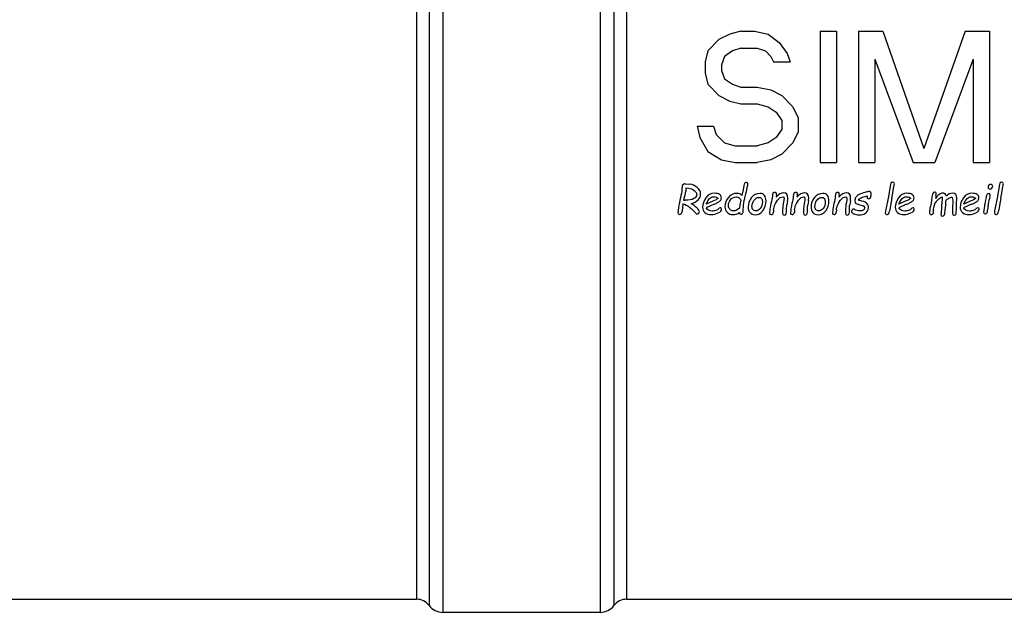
# Model space of a CAD drawing. Header units: millimetres. Extents: x 0 to 297, y 0 to 210.
# Tile 247 of 256: x 137 to 150, y 148 to 156. Entities that reach past the tile are written whole.
import ezdxf

# ---------------------------------------------------------------- set-up
doc = ezdxf.new("R2010")
doc.units = ezdxf.units.MM
doc.header["$LTSCALE"] = 16.335
doc.layers.get('0').update_dxf_attribs({"linetype": 'CONTINUOUS'})
doc.layers.add('08_SURFACES', color=7, linetype='CONTINUOUS')
doc.layers.add('AXES_REF', color=7, linetype='CONTINUOUS')

msp = doc.modelspace()

# ---------------------------------------------------------------- linework, layer by layer
at = {"color": 9, "linetype": 'Continuous'}
for p, q in [((144.286, 161.564), (144.286, 147.837)), ((144.468, 161.406), (144.468, 147.928)), ((144.636, 161.262), (144.636, 148.012))]:
    msp.add_line(p, q, dxfattribs=at)
at = {"layer": '08_SURFACES', "color": 7, "linetype": 'Continuous'}
for p, q in [((146.012, 155.549), (145.867, 155.475)), ((146.158, 155.586), (146.012, 155.549)), ((146.158, 155.586), (146.341, 155.586)), ((146.341, 155.586), (146.523, 155.549)), ((146.523, 155.549), (146.669, 155.438)), ((147.216, 155.586), (147.216, 153.836)), ((147.216, 155.586), (147.434, 155.586)), ((147.434, 155.586), (147.434, 153.836)), ((147.726, 155.586), (147.726, 153.836)), ((147.726, 155.586), (148.054, 155.586)), ((148.054, 155.586), (148.601, 154.023)), ((149.148, 155.586), (148.601, 154.023)), ((149.148, 155.586), (149.476, 155.586)), ((149.476, 155.586), (149.476, 153.836)), ((145.867, 155.475), (145.721, 155.326)), ((146.669, 155.438), (146.778, 155.289)), ((145.721, 155.326), (145.684, 155.177)), ((146.049, 155.326), (145.94, 155.251)), ((146.158, 155.363), (146.049, 155.326)), ((146.158, 155.363), (146.377, 155.363)), ((146.377, 155.363), (146.486, 155.326)), ((146.486, 155.326), (146.559, 155.251)), ((146.778, 155.289), (146.815, 155.177)), ((145.684, 155.177), (145.684, 155.028)), ((145.94, 155.251), (145.903, 155.14)), ((146.559, 155.251), (146.596, 155.177)), ((146.596, 155.177), (146.815, 155.177)), ((147.945, 155.214), (147.945, 153.836)), ((147.945, 155.214), (148.455, 153.836)), ((149.257, 155.214), (148.747, 153.836)), ((149.257, 155.214), (149.257, 153.836)), ((145.684, 155.028), (145.721, 154.879)), ((145.903, 155.14), (145.903, 155.065)), ((145.903, 155.065), (145.94, 154.953)), ((145.94, 154.953), (146.049, 154.879)), ((145.721, 154.879), (145.867, 154.73)), ((146.049, 154.879), (146.158, 154.842)), ((146.158, 154.842), (146.377, 154.842)), ((146.377, 154.842), (146.559, 154.805)), ((146.559, 154.805), (146.705, 154.73)), ((145.867, 154.73), (146.012, 154.656)), ((146.012, 154.656), (146.158, 154.618)), ((146.705, 154.73), (146.851, 154.581)), ((146.158, 154.618), (146.377, 154.618)), ((146.377, 154.618), (146.523, 154.581)), ((146.523, 154.581), (146.632, 154.507)), ((146.632, 154.507), (146.705, 154.395)), ((146.851, 154.581), (146.924, 154.432)), ((146.705, 154.395), (146.705, 154.283)), ((146.924, 154.432), (146.924, 154.246)), ((145.575, 154.321), (145.611, 154.172)), ((145.575, 154.321), (145.794, 154.321)), ((145.794, 154.321), (145.83, 154.209)), ((146.705, 154.283), (146.632, 154.172)), ((146.924, 154.246), (146.851, 154.097)), ((145.611, 154.172), (145.721, 153.985)), ((145.83, 154.209), (145.94, 154.097)), ((146.632, 154.172), (146.523, 154.097)), ((145.721, 153.985), (145.903, 153.874)), ((145.94, 154.097), (146.085, 154.06)), ((146.085, 154.06), (146.377, 154.06)), ((146.523, 154.097), (146.377, 154.06)), ((146.851, 154.097), (146.705, 153.948)), ((145.903, 153.874), (146.085, 153.836)), ((146.559, 153.874), (146.377, 153.836)), ((146.705, 153.948), (146.559, 153.874)), ((146.085, 153.836), (146.377, 153.836)), ((147.216, 153.836), (147.434, 153.836)), ((147.726, 153.836), (147.945, 153.836)), ((148.455, 153.836), (148.747, 153.836)), ((149.257, 153.836), (149.476, 153.836)), ((145.419, 153.554), (145.481, 153.549)), ((145.428, 153.498), (145.424, 153.448)), ((145.428, 153.498), (145.466, 153.495)), ((148.154, 153.544), (148.122, 153.359)), ((149.607, 153.544), (149.575, 153.359)), ((145.41, 153.384), (145.396, 153.332)), ((145.396, 153.332), (145.419, 153.332)), ((145.784, 153.319), (145.699, 153.28)), ((146.159, 153.335), (146.148, 153.274)), ((146.582, 153.41), (146.58, 153.388)), ((146.634, 153.405), (146.629, 153.374)), ((146.782, 153.323), (146.773, 153.273)), ((146.861, 153.41), (146.859, 153.388)), ((146.913, 153.405), (146.908, 153.374)), ((147.061, 153.323), (147.052, 153.273)), ((147.421, 153.41), (147.418, 153.388)), ((147.472, 153.405), (147.468, 153.374)), ((147.62, 153.323), (147.612, 153.273)), ((147.894, 153.43), (147.892, 153.411)), ((147.892, 153.411), (147.893, 153.394)), ((148.122, 153.359), (148.093, 153.209)), ((148.173, 153.359), (148.141, 153.188)), ((148.352, 153.319), (148.267, 153.28)), ((148.764, 153.316), (148.749, 153.299)), ((148.757, 153.384), (148.753, 153.356)), ((148.758, 153.391), (148.757, 153.384)), ((148.801, 153.35), (148.764, 153.316)), ((148.987, 153.317), (148.983, 153.235)), ((149.218, 153.319), (149.132, 153.28)), ((149.575, 153.359), (149.546, 153.209)), ((149.626, 153.359), (149.594, 153.188)), ((145.329, 153.233), (145.321, 153.167)), ((145.381, 153.223), (145.374, 153.172)), ((145.387, 153.287), (145.381, 153.223)), ((145.802, 153.28), (145.696, 153.232)), ((146.148, 153.274), (146.142, 153.229)), ((146.545, 153.205), (146.541, 153.162)), ((146.596, 153.205), (146.594, 153.172)), ((146.717, 153.217), (146.715, 153.16)), ((146.824, 153.205), (146.82, 153.162)), ((146.875, 153.205), (146.873, 153.172)), ((146.996, 153.217), (146.994, 153.16)), ((147.384, 153.205), (147.38, 153.162)), ((147.435, 153.205), (147.432, 153.172)), ((147.555, 153.217), (147.554, 153.16)), ((147.74, 153.274), (147.766, 153.268)), ((148.37, 153.28), (148.264, 153.232)), ((148.886, 153.286), (148.883, 153.216)), ((149.236, 153.28), (149.129, 153.232)), ((149.406, 153.253), (149.396, 153.173)), ((148.828, 153.165), (148.826, 153.142))]:
    msp.add_line(p, q, dxfattribs=at)
for centre, radius, start, end in [((149.373, 153.253), 0.487, 170.3866, 176.1227), ((149.787, 153.156), 0.808, 174.3651, 180.0764)]:
    msp.add_arc(centre, radius, start, end, dxfattribs=at)
for points in [[(145.373, 153.476), (145.371, 153.443), (145.365, 153.406), (145.353, 153.366)], [(145.378, 153.522), (145.376, 153.514), (145.375, 153.498), (145.373, 153.476)], [(145.393, 153.544), (145.385, 153.537), (145.381, 153.53), (145.378, 153.522)], [(145.419, 153.554), (145.409, 153.554), (145.4, 153.551), (145.393, 153.544)], [(145.42, 153.423), (145.422, 153.434), (145.423, 153.442), (145.424, 153.448)], [(145.466, 153.495), (145.492, 153.492), (145.516, 153.481), (145.538, 153.463)], [(145.576, 153.505), (145.544, 153.532), (145.513, 153.547), (145.481, 153.549)], [(145.538, 153.463), (145.56, 153.445), (145.571, 153.425), (145.571, 153.404)], [(145.623, 153.414), (145.623, 153.448), (145.608, 153.479), (145.576, 153.505)], [(146.205, 153.546), (146.2, 153.53), (146.19, 153.481), (146.173, 153.398)], [(146.233, 153.569), (146.22, 153.569), (146.21, 153.561), (146.205, 153.546)], [(146.217, 153.384), (146.241, 153.483), (146.253, 153.539), (146.253, 153.551)], [(146.253, 153.551), (146.253, 153.563), (146.246, 153.569), (146.233, 153.569)], [(147.848, 153.447), (147.838, 153.442), (147.821, 153.437), (147.796, 153.43)], [(147.872, 153.452), (147.863, 153.452), (147.855, 153.45), (147.848, 153.447)], [(147.894, 153.43), (147.894, 153.444), (147.886, 153.452), (147.872, 153.452)], [(148.165, 153.568), (148.159, 153.564), (148.156, 153.556), (148.154, 153.544)], [(148.184, 153.573), (148.177, 153.573), (148.17, 153.571), (148.165, 153.568)], [(148.18, 153.403), (148.197, 153.496), (148.206, 153.547), (148.206, 153.554)], [(148.206, 153.554), (148.206, 153.567), (148.198, 153.573), (148.184, 153.573)], [(149.466, 153.533), (149.459, 153.526), (149.455, 153.518), (149.455, 153.509)], [(149.455, 153.509), (149.455, 153.501), (149.458, 153.496), (149.463, 153.491)], [(149.463, 153.491), (149.468, 153.486), (149.474, 153.484), (149.482, 153.484)], [(149.491, 153.544), (149.482, 153.544), (149.474, 153.54), (149.466, 153.533)], [(149.482, 153.484), (149.491, 153.484), (149.499, 153.487), (149.507, 153.494)], [(149.51, 153.536), (149.505, 153.541), (149.499, 153.544), (149.491, 153.544)], [(149.507, 153.494), (149.514, 153.501), (149.517, 153.509), (149.517, 153.519)], [(149.517, 153.519), (149.517, 153.525), (149.515, 153.531), (149.51, 153.536)], [(149.618, 153.568), (149.612, 153.564), (149.609, 153.556), (149.607, 153.544)], [(149.637, 153.573), (149.63, 153.573), (149.623, 153.571), (149.618, 153.568)], [(149.633, 153.403), (149.65, 153.496), (149.659, 153.547), (149.659, 153.554)], [(149.659, 153.554), (149.659, 153.567), (149.651, 153.573), (149.637, 153.573)], [(145.353, 153.366), (145.343, 153.327), (145.335, 153.283), (145.329, 153.233)], [(145.41, 153.384), (145.414, 153.399), (145.418, 153.412), (145.42, 153.423)], [(145.533, 153.355), (145.508, 153.339), (145.47, 153.332), (145.419, 153.332)], [(145.497, 153.287), (145.581, 153.313), (145.623, 153.355), (145.623, 153.414)], [(145.571, 153.404), (145.571, 153.388), (145.558, 153.371), (145.533, 153.355)], [(145.693, 153.364), (145.664, 153.323), (145.65, 153.282), (145.65, 153.239)], [(145.806, 153.426), (145.76, 153.426), (145.722, 153.405), (145.693, 153.364)], [(145.699, 153.28), (145.723, 153.346), (145.756, 153.379), (145.799, 153.379)], [(145.858, 153.358), (145.844, 153.348), (145.82, 153.335), (145.784, 153.319)], [(145.799, 153.379), (145.825, 153.379), (145.845, 153.372), (145.858, 153.358)], [(145.876, 153.41), (145.86, 153.421), (145.836, 153.426), (145.806, 153.426)], [(145.85, 153.302), (145.862, 153.308), (145.874, 153.316), (145.884, 153.327)], [(145.9, 153.367), (145.9, 153.386), (145.892, 153.4), (145.876, 153.41)], [(145.884, 153.327), (145.895, 153.338), (145.9, 153.351), (145.9, 153.367)], [(145.993, 153.37), (145.963, 153.334), (145.948, 153.292), (145.948, 153.247)], [(146.107, 153.425), (146.06, 153.425), (146.022, 153.407), (145.993, 153.37)], [(145.995, 153.259), (145.995, 153.286), (146.003, 153.312), (146.02, 153.338)], [(146.02, 153.338), (146.037, 153.364), (146.063, 153.377), (146.101, 153.377)], [(146.101, 153.377), (146.131, 153.377), (146.151, 153.363), (146.159, 153.335)], [(146.173, 153.398), (146.157, 153.416), (146.135, 153.425), (146.107, 153.425)], [(146.196, 153.27), (146.202, 153.309), (146.208, 153.347), (146.217, 153.384)], [(146.301, 153.368), (146.272, 153.33), (146.257, 153.289), (146.257, 153.243)], [(146.415, 153.424), (146.369, 153.424), (146.331, 153.405), (146.301, 153.368)], [(146.308, 153.25), (146.308, 153.277), (146.317, 153.304), (146.334, 153.331)], [(146.334, 153.331), (146.352, 153.358), (146.374, 153.371), (146.401, 153.371)], [(146.401, 153.371), (146.431, 153.371), (146.446, 153.352), (146.446, 153.315)], [(146.474, 153.396), (146.461, 153.415), (146.441, 153.424), (146.415, 153.424)], [(146.446, 153.315), (146.446, 153.274), (146.437, 153.243), (146.419, 153.223)], [(146.453, 153.194), (146.481, 153.231), (146.495, 153.274), (146.495, 153.324)], [(146.495, 153.324), (146.495, 153.354), (146.488, 153.378), (146.474, 153.396)], [(146.58, 153.388), (146.577, 153.362), (146.571, 153.329), (146.561, 153.289)], [(146.592, 153.43), (146.586, 153.425), (146.583, 153.418), (146.582, 153.41)], [(146.613, 153.438), (146.605, 153.438), (146.598, 153.435), (146.592, 153.43)], [(146.606, 153.254), (146.612, 153.277), (146.626, 153.304), (146.65, 153.334)], [(146.634, 153.405), (146.636, 153.427), (146.629, 153.438), (146.613, 153.438)], [(146.728, 153.432), (146.697, 153.432), (146.664, 153.413), (146.629, 153.374)], [(146.65, 153.334), (146.674, 153.364), (146.697, 153.379), (146.72, 153.379)], [(146.72, 153.379), (146.73, 153.379), (146.735, 153.37), (146.735, 153.351)], [(146.732, 153.323), (146.73, 153.315), (146.727, 153.299), (146.723, 153.275)], [(146.785, 153.362), (146.785, 153.409), (146.766, 153.432), (146.728, 153.432)], [(146.735, 153.351), (146.735, 153.343), (146.734, 153.334), (146.732, 153.323)], [(146.782, 153.323), (146.784, 153.338), (146.785, 153.351), (146.785, 153.362)], [(146.859, 153.388), (146.856, 153.362), (146.85, 153.329), (146.84, 153.289)], [(146.871, 153.43), (146.865, 153.425), (146.862, 153.418), (146.861, 153.41)], [(146.892, 153.438), (146.884, 153.438), (146.877, 153.435), (146.871, 153.43)], [(146.885, 153.254), (146.891, 153.277), (146.905, 153.304), (146.929, 153.334)], [(146.913, 153.405), (146.915, 153.427), (146.908, 153.438), (146.892, 153.438)], [(147.008, 153.432), (146.976, 153.432), (146.943, 153.413), (146.908, 153.374)], [(146.929, 153.334), (146.953, 153.364), (146.976, 153.379), (146.999, 153.379)], [(146.999, 153.379), (147.009, 153.379), (147.014, 153.37), (147.014, 153.351)], [(147.011, 153.323), (147.009, 153.315), (147.006, 153.299), (147.002, 153.275)], [(147.064, 153.362), (147.064, 153.409), (147.045, 153.432), (147.008, 153.432)], [(147.014, 153.351), (147.014, 153.343), (147.013, 153.334), (147.011, 153.323)], [(147.061, 153.323), (147.063, 153.338), (147.064, 153.351), (147.064, 153.362)], [(147.14, 153.368), (147.11, 153.33), (147.095, 153.289), (147.095, 153.243)], [(147.253, 153.424), (147.207, 153.424), (147.17, 153.405), (147.14, 153.368)], [(147.147, 153.25), (147.147, 153.277), (147.155, 153.304), (147.173, 153.331)], [(147.173, 153.331), (147.19, 153.358), (147.212, 153.371), (147.239, 153.371)], [(147.239, 153.371), (147.27, 153.371), (147.284, 153.352), (147.284, 153.315)], [(147.313, 153.396), (147.299, 153.415), (147.279, 153.424), (147.253, 153.424)], [(147.284, 153.315), (147.284, 153.274), (147.275, 153.243), (147.258, 153.223)], [(147.292, 153.194), (147.32, 153.231), (147.334, 153.274), (147.334, 153.324)], [(147.334, 153.324), (147.334, 153.354), (147.327, 153.378), (147.313, 153.396)], [(147.418, 153.388), (147.416, 153.362), (147.41, 153.329), (147.4, 153.289)], [(147.431, 153.43), (147.425, 153.425), (147.422, 153.418), (147.421, 153.41)], [(147.451, 153.438), (147.443, 153.438), (147.436, 153.435), (147.431, 153.43)], [(147.445, 153.254), (147.45, 153.277), (147.464, 153.304), (147.488, 153.334)], [(147.472, 153.405), (147.474, 153.427), (147.467, 153.438), (147.451, 153.438)], [(147.567, 153.432), (147.536, 153.432), (147.503, 153.413), (147.468, 153.374)], [(147.488, 153.334), (147.512, 153.364), (147.535, 153.379), (147.558, 153.379)], [(147.558, 153.379), (147.568, 153.379), (147.573, 153.37), (147.573, 153.351)], [(147.571, 153.323), (147.568, 153.315), (147.565, 153.299), (147.561, 153.275)], [(147.623, 153.362), (147.623, 153.409), (147.604, 153.432), (147.567, 153.432)], [(147.573, 153.351), (147.573, 153.343), (147.572, 153.334), (147.571, 153.323)], [(147.62, 153.323), (147.622, 153.338), (147.623, 153.351), (147.623, 153.362)], [(147.691, 153.37), (147.683, 153.355), (147.679, 153.34), (147.679, 153.324)], [(147.679, 153.324), (147.679, 153.314), (147.682, 153.304), (147.689, 153.296)], [(147.726, 153.404), (147.711, 153.395), (147.699, 153.384), (147.691, 153.37)], [(147.796, 153.43), (147.764, 153.421), (147.741, 153.413), (147.726, 153.404)], [(147.73, 153.333), (147.732, 153.343), (147.739, 153.353), (147.751, 153.361)], [(147.745, 153.329), (147.74, 153.33), (147.735, 153.331), (147.73, 153.333)], [(147.833, 153.296), (147.815, 153.31), (147.785, 153.322), (147.745, 153.329)], [(147.751, 153.361), (147.764, 153.368), (147.785, 153.377), (147.816, 153.385)], [(147.816, 153.385), (147.826, 153.388), (147.835, 153.39), (147.842, 153.392)], [(147.842, 153.392), (147.842, 153.377), (147.843, 153.367), (147.845, 153.362)], [(147.845, 153.362), (147.848, 153.357), (147.854, 153.354), (147.863, 153.354)], [(147.863, 153.354), (147.87, 153.354), (147.876, 153.357), (147.883, 153.362)], [(147.883, 153.362), (147.89, 153.367), (147.893, 153.378), (147.893, 153.394)], [(148.173, 153.359), (148.175, 153.372), (148.177, 153.387), (148.18, 153.403)], [(148.261, 153.364), (148.232, 153.323), (148.218, 153.282), (148.218, 153.239)], [(148.374, 153.426), (148.328, 153.426), (148.29, 153.405), (148.261, 153.364)], [(148.267, 153.28), (148.291, 153.346), (148.324, 153.379), (148.367, 153.379)], [(148.426, 153.358), (148.412, 153.348), (148.388, 153.335), (148.352, 153.319)], [(148.367, 153.379), (148.393, 153.379), (148.413, 153.372), (148.426, 153.358)], [(148.444, 153.41), (148.428, 153.421), (148.404, 153.426), (148.374, 153.426)], [(148.418, 153.302), (148.43, 153.308), (148.442, 153.316), (148.452, 153.327)], [(148.468, 153.367), (148.468, 153.386), (148.46, 153.4), (148.444, 153.41)], [(148.452, 153.327), (148.463, 153.338), (148.468, 153.351), (148.468, 153.367)], [(148.702, 153.342), (148.7, 153.324), (148.699, 153.312), (148.698, 153.305)], [(148.717, 153.425), (148.711, 153.413), (148.705, 153.385), (148.702, 153.342)], [(148.741, 153.443), (148.732, 153.443), (148.724, 153.437), (148.717, 153.425)], [(148.758, 153.435), (148.753, 153.44), (148.748, 153.443), (148.741, 153.443)], [(148.801, 153.407), (148.78, 153.391), (148.765, 153.374), (148.753, 153.356)], [(148.765, 153.418), (148.765, 153.424), (148.762, 153.43), (148.758, 153.435)], [(148.758, 153.391), (148.763, 153.406), (148.765, 153.415), (148.765, 153.418)], [(148.849, 153.429), (148.837, 153.429), (148.821, 153.422), (148.801, 153.407)], [(148.801, 153.35), (148.815, 153.363), (148.828, 153.372), (148.842, 153.377)], [(148.843, 153.334), (148.84, 153.313), (148.837, 153.282), (148.834, 153.241)], [(148.842, 153.377), (148.844, 153.371), (148.845, 153.364), (148.845, 153.357)], [(148.845, 153.357), (148.845, 153.35), (148.844, 153.342), (148.843, 153.334)], [(148.899, 153.389), (148.893, 153.416), (148.876, 153.429), (148.849, 153.429)], [(148.892, 153.334), (148.9, 153.341), (148.914, 153.35), (148.932, 153.36)], [(148.984, 153.427), (148.95, 153.427), (148.922, 153.414), (148.899, 153.389)], [(148.932, 153.36), (148.95, 153.37), (148.962, 153.375), (148.967, 153.375)], [(148.967, 153.375), (148.974, 153.375), (148.979, 153.368), (148.982, 153.354)], [(148.982, 153.354), (148.986, 153.34), (148.987, 153.327), (148.987, 153.317)], [(149.037, 153.366), (149.037, 153.406), (149.019, 153.427), (148.984, 153.427)], [(149.034, 153.245), (149.036, 153.293), (149.037, 153.333), (149.037, 153.366)], [(149.127, 153.364), (149.098, 153.323), (149.083, 153.282), (149.083, 153.239)], [(149.239, 153.426), (149.193, 153.426), (149.156, 153.405), (149.127, 153.364)], [(149.132, 153.28), (149.156, 153.346), (149.189, 153.379), (149.232, 153.379)], [(149.291, 153.358), (149.278, 153.348), (149.253, 153.335), (149.218, 153.319)], [(149.232, 153.379), (149.259, 153.379), (149.278, 153.372), (149.291, 153.358)], [(149.309, 153.41), (149.293, 153.421), (149.27, 153.426), (149.239, 153.426)], [(149.284, 153.302), (149.296, 153.308), (149.307, 153.316), (149.318, 153.327)], [(149.334, 153.367), (149.334, 153.386), (149.326, 153.4), (149.309, 153.41)], [(149.318, 153.327), (149.328, 153.338), (149.334, 153.351), (149.334, 153.367)], [(149.421, 153.333), (149.414, 153.3), (149.409, 153.273), (149.406, 153.253)], [(149.434, 153.395), (149.432, 153.383), (149.428, 153.363), (149.421, 153.333)], [(149.464, 153.421), (149.447, 153.421), (149.437, 153.412), (149.434, 153.395)], [(149.457, 153.253), (149.459, 153.27), (149.464, 153.296), (149.472, 153.333)], [(149.485, 153.4), (149.485, 153.414), (149.478, 153.421), (149.464, 153.421)], [(149.472, 153.333), (149.481, 153.373), (149.485, 153.396), (149.485, 153.4)], [(149.626, 153.359), (149.628, 153.372), (149.63, 153.387), (149.633, 153.403)], [(145.387, 153.287), (145.445, 153.27), (145.502, 153.227), (145.56, 153.16)], [(145.574, 153.231), (145.552, 153.252), (145.526, 153.271), (145.497, 153.287)], [(145.608, 153.182), (145.608, 153.193), (145.597, 153.209), (145.574, 153.231)], [(145.65, 153.239), (145.65, 153.209), (145.66, 153.186), (145.681, 153.168)], [(145.776, 153.189), (145.737, 153.189), (145.711, 153.203), (145.696, 153.232)], [(145.824, 153.197), (145.805, 153.192), (145.789, 153.189), (145.776, 153.189)], [(145.802, 153.28), (145.822, 153.288), (145.838, 153.296), (145.85, 153.302)], [(145.862, 153.219), (145.855, 153.21), (145.842, 153.203), (145.824, 153.197)], [(145.858, 153.164), (145.888, 153.179), (145.903, 153.195), (145.903, 153.213)], [(145.883, 153.232), (145.876, 153.232), (145.869, 153.228), (145.862, 153.219)], [(145.897, 153.226), (145.894, 153.23), (145.889, 153.232), (145.883, 153.232)], [(145.903, 153.213), (145.903, 153.218), (145.901, 153.222), (145.897, 153.226)], [(145.948, 153.247), (145.948, 153.217), (145.958, 153.192), (145.977, 153.172)], [(146.014, 153.212), (146.002, 153.225), (145.995, 153.241), (145.995, 153.259)], [(146.063, 153.191), (146.043, 153.191), (146.027, 153.198), (146.014, 153.212)], [(146.142, 153.229), (146.116, 153.204), (146.09, 153.191), (146.063, 153.191)], [(146.189, 153.173), (146.189, 153.199), (146.191, 153.23), (146.196, 153.27)], [(146.257, 153.243), (146.257, 153.213), (146.265, 153.188), (146.282, 153.168)], [(146.322, 153.207), (146.313, 153.217), (146.308, 153.232), (146.308, 153.25)], [(146.359, 153.191), (146.344, 153.191), (146.332, 153.196), (146.322, 153.207)], [(146.35, 153.139), (146.391, 153.139), (146.426, 153.157), (146.453, 153.194)], [(146.419, 153.223), (146.402, 153.202), (146.382, 153.191), (146.359, 153.191)], [(146.561, 153.289), (146.552, 153.25), (146.547, 153.221), (146.545, 153.205)], [(146.596, 153.205), (146.597, 153.216), (146.599, 153.228), (146.603, 153.24)], [(146.603, 153.24), (146.604, 153.245), (146.605, 153.25), (146.606, 153.254)], [(146.723, 153.275), (146.719, 153.252), (146.717, 153.232), (146.717, 153.217)], [(146.762, 153.149), (146.767, 153.158), (146.77, 153.181), (146.77, 153.217)], [(146.77, 153.217), (146.77, 153.241), (146.771, 153.26), (146.773, 153.273)], [(146.84, 153.289), (146.831, 153.25), (146.826, 153.221), (146.824, 153.205)], [(146.875, 153.205), (146.876, 153.216), (146.878, 153.228), (146.882, 153.24)], [(146.882, 153.24), (146.883, 153.245), (146.884, 153.25), (146.885, 153.254)], [(147.002, 153.275), (146.998, 153.252), (146.996, 153.232), (146.996, 153.217)], [(147.041, 153.149), (147.046, 153.158), (147.049, 153.181), (147.049, 153.217)], [(147.049, 153.217), (147.049, 153.241), (147.05, 153.26), (147.052, 153.273)], [(147.095, 153.243), (147.095, 153.213), (147.104, 153.188), (147.121, 153.168)], [(147.161, 153.207), (147.151, 153.217), (147.147, 153.232), (147.147, 153.25)], [(147.197, 153.191), (147.182, 153.191), (147.17, 153.196), (147.161, 153.207)], [(147.189, 153.139), (147.23, 153.139), (147.264, 153.157), (147.292, 153.194)], [(147.258, 153.223), (147.24, 153.202), (147.22, 153.191), (147.197, 153.191)], [(147.4, 153.289), (147.39, 153.25), (147.385, 153.221), (147.384, 153.205)], [(147.435, 153.205), (147.435, 153.216), (147.438, 153.228), (147.441, 153.24)], [(147.441, 153.24), (147.442, 153.245), (147.444, 153.25), (147.445, 153.254)], [(147.561, 153.275), (147.558, 153.252), (147.556, 153.232), (147.555, 153.217)], [(147.601, 153.149), (147.605, 153.158), (147.608, 153.181), (147.608, 153.217)], [(147.608, 153.217), (147.608, 153.241), (147.609, 153.26), (147.612, 153.273)], [(147.645, 153.207), (147.638, 153.201), (147.635, 153.194), (147.635, 153.185)], [(147.635, 153.185), (147.635, 153.171), (147.645, 153.16), (147.665, 153.152)], [(147.666, 153.216), (147.659, 153.216), (147.652, 153.213), (147.645, 153.207)], [(147.685, 153.204), (147.678, 153.212), (147.672, 153.216), (147.666, 153.216)], [(147.709, 153.195), (147.697, 153.197), (147.689, 153.2), (147.685, 153.204)], [(147.689, 153.296), (147.696, 153.288), (147.713, 153.28), (147.74, 153.274)], [(147.741, 153.191), (147.732, 153.191), (147.722, 153.192), (147.709, 153.195)], [(147.809, 153.227), (147.809, 153.203), (147.786, 153.191), (147.741, 153.191)], [(147.766, 153.268), (147.794, 153.26), (147.809, 153.247), (147.809, 153.227)], [(147.826, 153.164), (147.849, 153.182), (147.861, 153.206), (147.861, 153.237)], [(147.861, 153.237), (147.861, 153.261), (147.851, 153.281), (147.833, 153.296)], [(148.093, 153.209), (148.088, 153.182), (148.085, 153.167), (148.085, 153.163)], [(148.133, 153.158), (148.135, 153.163), (148.138, 153.173), (148.141, 153.188)], [(148.218, 153.239), (148.218, 153.209), (148.228, 153.186), (148.249, 153.168)], [(148.344, 153.189), (148.305, 153.189), (148.279, 153.203), (148.264, 153.232)], [(148.392, 153.197), (148.373, 153.192), (148.357, 153.189), (148.344, 153.189)], [(148.37, 153.28), (148.39, 153.288), (148.406, 153.296), (148.418, 153.302)], [(148.43, 153.219), (148.423, 153.21), (148.41, 153.203), (148.392, 153.197)], [(148.426, 153.164), (148.456, 153.179), (148.471, 153.195), (148.471, 153.213)], [(148.451, 153.232), (148.444, 153.232), (148.437, 153.228), (148.43, 153.219)], [(148.465, 153.226), (148.462, 153.23), (148.457, 153.232), (148.451, 153.232)], [(148.471, 153.213), (148.471, 153.218), (148.469, 153.222), (148.465, 153.226)], [(148.687, 153.254), (148.678, 153.217), (148.674, 153.191), (148.674, 153.177)], [(148.698, 153.305), (148.697, 153.298), (148.694, 153.281), (148.687, 153.254)], [(148.726, 153.162), (148.727, 153.166), (148.727, 153.175), (148.727, 153.186)], [(148.727, 153.186), (148.727, 153.2), (148.731, 153.222), (148.738, 153.253)], [(148.738, 153.253), (148.744, 153.277), (148.748, 153.292), (148.749, 153.299)], [(148.834, 153.241), (148.832, 153.205), (148.83, 153.179), (148.828, 153.165)], [(148.878, 153.15), (148.879, 153.158), (148.881, 153.181), (148.883, 153.216)], [(149.029, 153.152), (149.03, 153.155), (149.032, 153.186), (149.034, 153.245)], [(149.083, 153.239), (149.083, 153.209), (149.094, 153.186), (149.115, 153.168)], [(149.209, 153.189), (149.171, 153.189), (149.144, 153.203), (149.129, 153.232)], [(149.257, 153.197), (149.239, 153.192), (149.223, 153.189), (149.209, 153.189)], [(149.236, 153.28), (149.256, 153.288), (149.271, 153.296), (149.284, 153.302)], [(149.295, 153.219), (149.289, 153.21), (149.276, 153.203), (149.257, 153.197)], [(149.291, 153.164), (149.321, 153.179), (149.337, 153.195), (149.337, 153.213)], [(149.317, 153.232), (149.309, 153.232), (149.302, 153.228), (149.295, 153.219)], [(149.331, 153.226), (149.327, 153.23), (149.322, 153.232), (149.317, 153.232)], [(149.337, 153.213), (149.337, 153.218), (149.335, 153.222), (149.331, 153.226)], [(149.447, 153.18), (149.45, 153.197), (149.454, 153.222), (149.457, 153.253)], [(149.546, 153.209), (149.541, 153.182), (149.539, 153.167), (149.539, 153.163)], [(149.586, 153.158), (149.588, 153.163), (149.591, 153.173), (149.594, 153.188)], [(145.321, 153.167), (145.321, 153.161), (145.323, 153.156), (145.327, 153.151)], [(145.327, 153.151), (145.331, 153.147), (145.336, 153.145), (145.343, 153.145)], [(145.343, 153.145), (145.351, 153.145), (145.358, 153.148), (145.364, 153.153)], [(145.364, 153.153), (145.369, 153.159), (145.373, 153.165), (145.374, 153.172)], [(145.56, 153.16), (145.565, 153.154), (145.571, 153.151), (145.577, 153.151)], [(145.577, 153.151), (145.585, 153.151), (145.593, 153.154), (145.599, 153.161)], [(145.599, 153.161), (145.605, 153.167), (145.608, 153.174), (145.608, 153.182)], [(145.681, 153.168), (145.702, 153.151), (145.731, 153.142), (145.768, 153.142)], [(145.768, 153.142), (145.798, 153.142), (145.828, 153.15), (145.858, 153.164)], [(145.977, 153.172), (145.996, 153.152), (146.022, 153.142), (146.055, 153.142)], [(146.055, 153.142), (146.084, 153.142), (146.113, 153.152), (146.14, 153.17)], [(146.14, 153.17), (146.143, 153.154), (146.15, 153.146), (146.16, 153.146)], [(146.16, 153.146), (146.168, 153.146), (146.175, 153.15), (146.181, 153.155)], [(146.181, 153.155), (146.186, 153.161), (146.189, 153.167), (146.189, 153.173)], [(146.282, 153.168), (146.299, 153.149), (146.322, 153.139), (146.35, 153.139)], [(146.541, 153.162), (146.541, 153.149), (146.549, 153.142), (146.563, 153.142)], [(146.563, 153.142), (146.571, 153.142), (146.578, 153.145), (146.584, 153.15)], [(146.584, 153.15), (146.589, 153.155), (146.593, 153.163), (146.594, 153.172)], [(146.715, 153.16), (146.714, 153.144), (146.721, 153.135), (146.737, 153.135)], [(146.737, 153.135), (146.749, 153.135), (146.758, 153.14), (146.762, 153.149)], [(146.82, 153.162), (146.82, 153.149), (146.828, 153.142), (146.842, 153.142)], [(146.842, 153.142), (146.85, 153.142), (146.857, 153.145), (146.863, 153.15)], [(146.863, 153.15), (146.869, 153.155), (146.872, 153.163), (146.873, 153.172)], [(146.994, 153.16), (146.993, 153.144), (147, 153.135), (147.016, 153.135)], [(147.016, 153.135), (147.028, 153.135), (147.037, 153.14), (147.041, 153.149)], [(147.121, 153.168), (147.138, 153.149), (147.16, 153.139), (147.189, 153.139)], [(147.38, 153.162), (147.38, 153.149), (147.387, 153.142), (147.402, 153.142)], [(147.402, 153.142), (147.41, 153.142), (147.416, 153.145), (147.422, 153.15)], [(147.422, 153.15), (147.428, 153.155), (147.431, 153.163), (147.432, 153.172)], [(147.554, 153.16), (147.553, 153.144), (147.56, 153.135), (147.575, 153.135)], [(147.575, 153.135), (147.587, 153.135), (147.596, 153.14), (147.601, 153.149)], [(147.665, 153.152), (147.685, 153.143), (147.707, 153.139), (147.732, 153.139)], [(147.732, 153.139), (147.771, 153.139), (147.802, 153.147), (147.826, 153.164)], [(148.085, 153.163), (148.085, 153.15), (148.093, 153.143), (148.107, 153.143)], [(148.107, 153.143), (148.114, 153.143), (148.119, 153.144), (148.123, 153.147)], [(148.123, 153.147), (148.128, 153.15), (148.131, 153.154), (148.133, 153.158)], [(148.249, 153.168), (148.27, 153.151), (148.299, 153.142), (148.336, 153.142)], [(148.336, 153.142), (148.366, 153.142), (148.395, 153.15), (148.426, 153.164)], [(148.674, 153.177), (148.674, 153.153), (148.681, 153.141), (148.696, 153.141)], [(148.696, 153.141), (148.703, 153.141), (148.71, 153.143), (148.716, 153.148)], [(148.716, 153.148), (148.721, 153.152), (148.725, 153.157), (148.726, 153.162)], [(148.826, 153.142), (148.826, 153.128), (148.833, 153.121), (148.847, 153.121)], [(148.847, 153.121), (148.855, 153.121), (148.861, 153.124), (148.867, 153.129)], [(148.867, 153.129), (148.872, 153.134), (148.876, 153.141), (148.878, 153.15)], [(148.979, 153.155), (148.979, 153.14), (148.986, 153.132), (149, 153.132)], [(149, 153.132), (149.007, 153.132), (149.013, 153.134), (149.018, 153.138)], [(149.018, 153.138), (149.024, 153.143), (149.028, 153.147), (149.029, 153.152)], [(149.115, 153.168), (149.136, 153.151), (149.164, 153.142), (149.202, 153.142)], [(149.202, 153.142), (149.231, 153.142), (149.261, 153.15), (149.291, 153.164)], [(149.396, 153.173), (149.396, 153.159), (149.403, 153.153), (149.418, 153.153)], [(149.418, 153.153), (149.434, 153.153), (149.443, 153.162), (149.447, 153.18)], [(149.539, 153.163), (149.539, 153.15), (149.546, 153.143), (149.56, 153.143)], [(149.56, 153.143), (149.567, 153.143), (149.572, 153.144), (149.577, 153.147)], [(149.577, 153.147), (149.581, 153.15), (149.584, 153.154), (149.586, 153.158)]]:
    msp.add_open_spline(points, degree=3, dxfattribs=at)
at = {"layer": 'AXES_REF', "color": 9, "linetype": 'Continuous'}
for p, q in [((142.186, 161.585), (142.186, 147.837)), ((142.004, 161.494), (142.004, 147.928)), ((141.836, 161.41), (141.836, 148.012))]:
    msp.add_line(p, q, dxfattribs=at)
at = {"layer": 'AXES_REF', "color": 7, "linetype": 'Continuous'}
for p, q in [((125.036, 148.012), (141.836, 148.012)), ((144.636, 148.012), (173.406, 148.012)), ((144.286, 147.837), (142.186, 147.837))]:
    msp.add_line(p, q, dxfattribs=at)
for centre, radius, start, end in [((141.836, 147.802), 0.21, 36.8699, 90), ((144.636, 147.802), 0.21, 90, 143.1301), ((142.186, 148.065), 0.228, 216.8699, 270), ((144.286, 148.065), 0.228, 270, 323.1301)]:
    msp.add_arc(centre, radius, start, end, dxfattribs=at)

doc.saveas('drawing.dxf')
